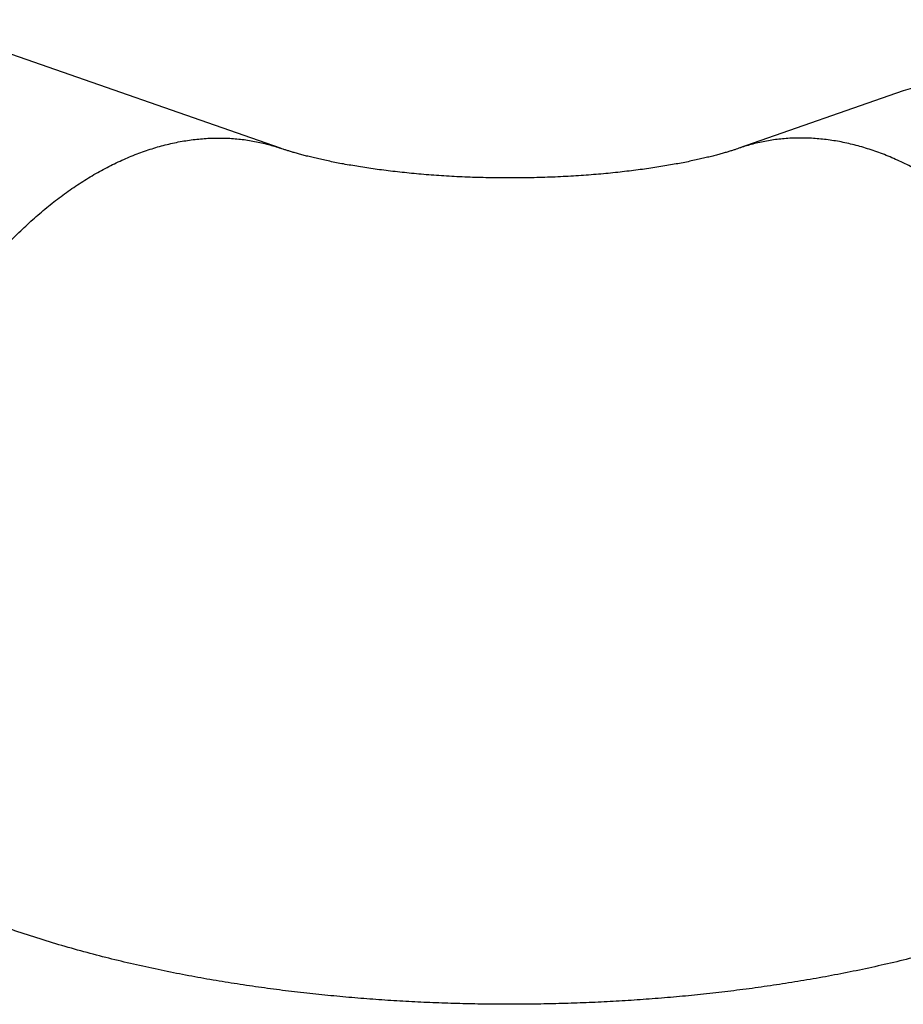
# Model space of a CAD drawing. Header units: millimetres. Extents: x 198 to 322, y 60 to 268.
# Tile 15 of 110: x 237.79 to 241.21, y 62.19 to 66. Entities that reach past the tile are written whole.
import ezdxf

# ---------------------------------------------------------------- set-up
doc = ezdxf.new("R2010")
doc.units = ezdxf.units.MM
doc.header["$LTSCALE"] = 30.734
doc.layers.get('0').update_dxf_attribs({"linetype": 'CONTINUOUS'})

msp = doc.modelspace()

# ---------------------------------------------------------------- linework, layer by layer
at = {"color": 7, "linetype": 'Continuous'}
for p, q in [((238.7974, 65.5038), (237.3687, 66.0017)), ((241.2089, 65.7256), (240.5725, 65.5038))]:
    msp.add_line(p, q, dxfattribs=at)
for points, knots in [([(242.8816, 63.8327), (242.8816, 63.8505), (242.8811, 63.8863), (242.8789, 63.9402), (242.8753, 63.9944), (242.8703, 64.0488), (242.8639, 64.1035), (242.8561, 64.1583), (242.8469, 64.2131), (242.8363, 64.268), (242.8243, 64.3228), (242.811, 64.3774), (242.7964, 64.4318), (242.7804, 64.486), (242.7631, 64.5398), (242.7446, 64.5932), (242.7248, 64.6461), (242.7038, 64.6985), (242.6815, 64.7503), (242.6582, 64.8014), (242.6336, 64.8519), (242.6079, 64.9015), (242.5812, 64.9503), (242.5534, 64.9981), (242.5246, 65.045), (242.4947, 65.0909), (242.464, 65.1357), (242.4323, 65.1793), (242.3997, 65.2218), (242.3663, 65.263), (242.3321, 65.3029), (242.2972, 65.3414), (242.2615, 65.3786), (242.2251, 65.4143), (242.1882, 65.4485), (242.1506, 65.4811), (242.1125, 65.5122), (242.074, 65.5417), (242.035, 65.5694), (241.9956, 65.5955), (241.9558, 65.6198), (241.9158, 65.6424), (241.8756, 65.6632), (241.8351, 65.6821), (241.7946, 65.6992), (241.754, 65.7144), (241.7134, 65.7277), (241.6729, 65.739), (241.6324, 65.7485), (241.5921, 65.7561), (241.552, 65.7617), (241.5122, 65.7653), (241.4727, 65.7671), (241.4336, 65.7669), (241.3949, 65.7648), (241.3566, 65.7608), (241.3188, 65.7549), (241.2816, 65.7471), (241.2449, 65.7374), (241.2208, 65.7297), (241.2089, 65.7256)], [0, 0, 0, 0, 0.053474, 0.107381, 0.161691, 0.216395, 0.271441, 0.326791, 0.382419, 0.438287, 0.494354, 0.550589, 0.606959, 0.663421, 0.719939, 0.776477, 0.832997, 0.889463, 0.945832, 1.002074, 1.058154, 1.114022, 1.169656, 1.225022, 1.280074, 1.334784, 1.389131, 1.44307, 1.496569, 1.549616, 1.602178, 1.654208, 1.705713, 1.756671, 1.807018, 1.856783, 1.90595, 1.954461, 2.002342, 2.049593, 2.096171, 2.142089, 2.187369, 2.231987, 2.275942, 2.319278, 2.361999, 2.404083, 2.445603, 2.486585, 2.527009, 2.566957, 2.606472, 2.64557, 2.684312, 2.722766, 2.760979, 2.799, 2.836899, 2.874732, 2.874732, 2.874732, 2.874732]), ([(240.5725, 65.5038), (240.5691, 65.5026), (240.5617, 65.5001), (240.5501, 65.4962), (240.537, 65.4921), (240.5225, 65.4878), (240.5067, 65.4832), (240.4894, 65.4785), (240.4707, 65.4736), (240.4505, 65.4686), (240.4289, 65.4635), (240.4059, 65.4583), (240.3815, 65.4531), (240.3557, 65.4479), (240.3285, 65.4428), (240.2999, 65.4377), (240.2701, 65.4327), (240.2389, 65.4278), (240.2066, 65.4232), (240.173, 65.4187), (240.1384, 65.4144), (240.1028, 65.4104), (240.0661, 65.4066), (240.0286, 65.4032), (239.9903, 65.4001), (239.9512, 65.3973), (239.9115, 65.3949), (239.8713, 65.3929), (239.8306, 65.3912), (239.7896, 65.39), (239.7483, 65.3891), (239.7068, 65.3887), (239.6653, 65.3887), (239.6238, 65.3891), (239.5825, 65.3899), (239.5414, 65.3912), (239.5006, 65.3928), (239.4603, 65.3948), (239.4205, 65.3972), (239.3813, 65.4), (239.3428, 65.4031), (239.3051, 65.4065), (239.2683, 65.4103), (239.2325, 65.4143), (239.1977, 65.4186), (239.164, 65.4231), (239.1315, 65.4278), (239.1002, 65.4326), (239.0702, 65.4376), (239.0415, 65.4428), (239.0142, 65.4479), (238.9882, 65.4531), (238.9637, 65.4584), (238.9407, 65.4635), (238.9191, 65.4687), (238.8989, 65.4737), (238.8802, 65.4786), (238.863, 65.4833), (238.8472, 65.4878), (238.8328, 65.4922), (238.8198, 65.4962), (238.8081, 65.5001), (238.8008, 65.5026), (238.7974, 65.5038)], [0, 0, 0, 0, 0.010935, 0.023228, 0.03689, 0.051993, 0.068515, 0.086445, 0.105786, 0.126545, 0.148731, 0.172296, 0.197271, 0.223652, 0.251317, 0.280343, 0.310646, 0.342152, 0.374899, 0.408714, 0.443626, 0.479557, 0.516377, 0.554108, 0.592565, 0.631747, 0.671541, 0.711842, 0.752606, 0.793679, 0.835018, 0.876509, 0.918055, 0.959568, 1.000952, 1.042091, 1.082938, 1.123345, 1.163259, 1.202579, 1.241182, 1.279076, 1.316066, 1.352167, 1.387256, 1.421242, 1.454159, 1.485826, 1.516278, 1.54544, 1.573222, 1.599701, 1.624752, 1.648372, 1.67059, 1.691352, 1.710666, 1.728542, 1.744998, 1.760035, 1.773644, 1.785901, 1.796825, 1.796825, 1.796825, 1.796825]), ([(241.6258, 62.4821), (241.5931, 62.4707), (241.5277, 62.4488), (241.4291, 62.4185), (241.3306, 62.3907), (241.2328, 62.3653), (241.1356, 62.3422), (241.0392, 62.3212), (240.9434, 62.3021), (240.8481, 62.2848), (240.7533, 62.2692), (240.6589, 62.2551), (240.5648, 62.2426), (240.4709, 62.2314), (240.3772, 62.2217), (240.2837, 62.2132), (240.1903, 62.2061), (240.097, 62.2001), (240.0038, 62.1955), (239.9106, 62.192), (239.8175, 62.1897), (239.7244, 62.1886), (239.6314, 62.1887), (239.5383, 62.19), (239.4453, 62.1924), (239.3523, 62.1961), (239.2593, 62.2009), (239.1663, 62.207), (239.0732, 62.2143), (238.9801, 62.2229), (238.8869, 62.2328), (238.7935, 62.244), (238.7, 62.2567), (238.6063, 62.2708), (238.5122, 62.2864), (238.4179, 62.3037), (238.323, 62.3228), (238.2277, 62.3437), (238.1319, 62.3666), (238.0355, 62.3917), (237.9386, 62.4192), (237.8413, 62.4491), (237.7766, 62.4707), (237.7441, 62.4821)], [0, 0, 0, 0, 0.103861, 0.206979, 0.309448, 0.410702, 0.5102, 0.609059, 0.7066, 0.803412, 0.899457, 0.994834, 1.089828, 1.184233, 1.278495, 1.372307, 1.466026, 1.559464, 1.652819, 1.74602, 1.839159, 1.932223, 2.025263, 2.118273, 2.211319, 2.304356, 2.397522, 2.490682, 2.584098, 2.677521, 2.771312, 2.865249, 2.959626, 3.054386, 3.149643, 3.24565, 3.342171, 3.439924, 3.538182, 3.637869, 3.738603, 3.840209, 3.943361, 3.943361, 3.943361, 3.943361])]:
    msp.add_open_spline(points, degree=3, knots=knots, dxfattribs=at)
at = {"color": 9, "linetype": 'Continuous'}
for points in [[(237.1394, 63.5985), (237.1394, 63.6245), (237.1404, 63.6766), (237.1449, 63.7552), (237.1524, 63.8343), (237.1628, 63.9139), (237.1762, 63.9937), (237.1925, 64.0735), (237.2117, 64.1531), (237.2336, 64.2323), (237.2583, 64.3108), (237.2857, 64.3885), (237.3156, 64.4651), (237.3482, 64.5405), (237.3831, 64.6145), (237.4204, 64.6868), (237.46, 64.7572), (237.5017, 64.8256), (237.5454, 64.8919), (237.5911, 64.9557), (237.6385, 65.017), (237.6877, 65.0756), (237.7384, 65.1313), (237.7905, 65.184), (237.8438, 65.2336), (237.8983, 65.2799), (237.9538, 65.3228), (238.0102, 65.3621), (238.0672, 65.3978), (238.1248, 65.4298), (238.1827, 65.458), (238.241, 65.4823), (238.2993, 65.5027), (238.3575, 65.5191), (238.4155, 65.5314), (238.4732, 65.5396), (238.5303, 65.5437), (238.5867, 65.5437), (238.6423, 65.5396), (238.697, 65.5314), (238.7487, 65.5194), (238.7819, 65.5092), (238.7974, 65.5038)], [(242.2305, 63.5985), (242.2305, 63.6245), (242.2295, 63.6766), (242.225, 63.7552), (242.2175, 63.8343), (242.207, 63.9139), (242.1937, 63.9937), (242.1774, 64.0735), (242.1582, 64.1531), (242.1363, 64.2323), (242.1116, 64.3108), (242.0842, 64.3885), (242.0542, 64.4651), (242.0217, 64.5405), (241.9868, 64.6145), (241.9495, 64.6868), (241.9099, 64.7572), (241.8682, 64.8256), (241.8245, 64.8919), (241.7788, 64.9557), (241.7314, 65.017), (241.6822, 65.0756), (241.6315, 65.1313), (241.5794, 65.184), (241.5261, 65.2336), (241.4716, 65.2799), (241.4161, 65.3228), (241.3597, 65.3621), (241.3027, 65.3978), (241.2451, 65.4298), (241.1871, 65.458), (241.1289, 65.4823), (241.0706, 65.5027), (241.0124, 65.5191), (240.9544, 65.5314), (240.8967, 65.5396), (240.8396, 65.5437), (240.7832, 65.5437), (240.7275, 65.5396), (240.6729, 65.5314), (240.6212, 65.5194), (240.588, 65.5092), (240.5725, 65.5038)]]:
    msp.add_open_spline(points, degree=3, knots=[0, 0, 0, 0, 0.077738, 0.156429, 0.235975, 0.316273, 0.397213, 0.478681, 0.56056, 0.642733, 0.725076, 0.807469, 0.889788, 0.971912, 1.05372, 1.135093, 1.215915, 1.296073, 1.375459, 1.45397, 1.531508, 1.607983, 1.683313, 1.757424, 1.83025, 1.901737, 1.971844, 2.04054, 2.107808, 2.173647, 2.238071, 2.301108, 2.362807, 2.423232, 2.482467, 2.540612, 2.597787, 2.654127, 2.709783, 2.764917, 2.819705, 2.868944, 2.868944, 2.868944, 2.868944], dxfattribs=at)

doc.saveas('drawing.dxf')
